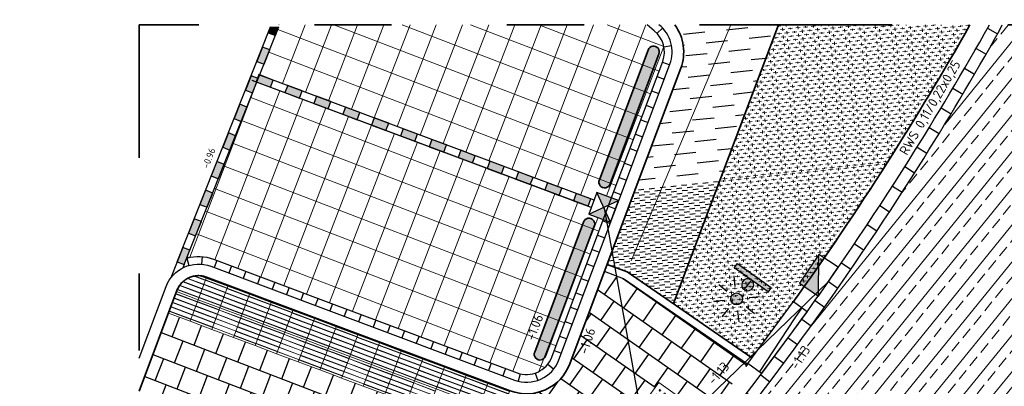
# Model space of a CAD drawing. Header units: metres. Extents: x -1 to 222837, y -2 to 853657.
# Tile 58 of 256: x 111576 to 111588, y 425682 to 425687. Entities that reach past the tile are written whole.
import ezdxf
from ezdxf.enums import TextEntityAlignment as Align

# ---------------------------------------------------------------- set-up
doc = ezdxf.new("R2010")
doc.units = ezdxf.units.M
doc.header["$XCLIPFRAME"] = 0
for name, pattern in [('AL-TEKENBLADGRENS', [11.5, 2.5, -1.5, 1, -1.5, 1, -1.5, 2.5]), ('RI-HWA_KOLKAANSLUITING', [4.3, 2.5, -1.8]), ('VH-BUSHALTEBAND', [4, 2, -2]), ('VH-OPSLUITBAND_100X200', [16, 8, -2, 4, -2]), ('VH-TROTTOIRBAND_130-150', [15, 5, -2, 2, -2, 2, -2]), ('XX-HIDDEN', [4, 2, -2])]:
    doc.linetypes.add(name, pattern=pattern)
for name, color, linetype in [('A-Maatvoering', 30, 'Continuous'), ('Bestaande haag', 102, 'Continuous'), ('BORD-ZWART', 7, 'Continuous'), ('SVi-11-betonstraatsteen DF Edelroodbruin', 7, 'Continuous'), ('Verkeersbord', 7, 'Continuous'), ('Verloopband', 7, 'Continuous'), ('X-REF', 7, 'Continuous')]:
    doc.layers.add(name, color=color, linetype=linetype)
for name, color, linetype, lineweight in [('B-WE-IE-MEUBILAIR_WEGMEUBILAIR-S', 7, 'Continuous', 25), ('B-WE-IE-TERREINAFSCHEIDING_KUNSTMATIG_HEKWERK-G', 22, 'IE-TERREINAFSCHEIDING-KUNSTMATIG', 13), ('N-WE-GR-BOS-A', 42, 'Continuous', 18), ('N-WE-GR-GROENVOORZIENING-G', 80, 'Continuous', 35), ('N-WE-GW-WATERGANG-WERK-A', 92, 'Continuous', 18), ('N-WE-RI-HWA_KOLK-S', 150, 'Continuous', 25), ('N-WE-VH-KANTOPSLUITING_OB 150 250', 140, 'VH-OPSLUITBAND_100X200', 35), ('N-WE-VH-KANTOPSLUITING_OPSLUITBAND_100X200-G VOETPAD', 150, 'VH-OPSLUITBAND_100X200', 35), ('N-WE-VH-KANTOPSLUITING_RIJWIELPADBAND-G', 7, 'Continuous', 25), ('N-WE-VH-KANTOPSLUITING_RWSBAND-G', 210, 'VH-TROTTOIRBAND_130-150', 35), ('N-WE-VH-KANTOPSLUITING_STOOTBAND-G', 7, 'XX-HIDDEN', 35), ('N-WE-VH-KANTOPSLUITING_VERLAAGDE BAND', 30, 'VH-BUSHALTEBAND', 35), ('N-WE-VH-KANTOPSLUITING_VOORKANT OB 150 250', 7, 'Continuous', 25), ('N-WE-VH-KANTOPSLUITING_VOORKANT RWS-BAND', 7, 'Continuous', 25), ('N-WE-VH-VERHARDING_ASFALT-A', 252, 'Continuous', 18), ('N-WE-VW-BLINDENGELEIDEROUTE-Geleidetegel_G', 30, 'Continuous', 18), ('N-WE-VW-BLINDENGELEIDEROUTE-noppentetegel_G', 30, 'Continuous', 18), ('X-XX-AL-HOOGTELABEL-T25', 7, 'Continuous', 25), ('X-XX-AL-TEKENBLADGRENS-G blad 2', 7, 'AL-TEKENBLADGRENS', 35)]:
    doc.layers.add(name, color=color, linetype=linetype, lineweight=lineweight)
doc.layers.add('N-WE-RI-HWA_KOLKAANSLUITING-G', color=7, linetype='RI-HWA_KOLKAANSLUITING', lineweight=25, true_color=0x0078f0)
doc.styles.add('NLCS-ISO', font='NLCS-ISO.ttf')
doc.styles.add('NLCS-ISO-ANNOTATIEF-T25', font='NLCS-ISO.ttf', dxfattribs={"height": 2.5})
doc.styles.add('NLCS-ISO-M1000-T25', font='NLCS-ISO.ttf')
doc.linetypes.add('IE-TERREINAFSCHEIDING-KUNSTMATIG', pattern='A,4,[82,NLCS.shx,S=0.75,R=90,X=0,Y=0],4,-2', length=10)
doc.dimstyles.new('NLCS-ANNOTATIEF-T25-PIJL', dxfattribs={"dimtxt": 2.5, "dimasz": 2.5, "dimexe": 2, "dimexo": 2, "dimgap": 0.7, "dimtad": 1, "dimzin": 0, "dimdsep": 46, "dimtxsty": 'NLCS-ISO-ANNOTATIEF-T25', "dimcen": 0, "dimdle": 2, "dimclrd": 256, "dimclre": 256, "dimclrt": 256, "dimadec": 5, "dimazin": 0, "dimtfac": 1, "dimtofl": 0, "dimtmove": 1, "dimatfit": 0, "dimfxl": 2, "dimfxlon": 1, "dimtfillclr": 254, "dimtolj": 1, "dimtzin": 0, "dimlwd": 18, "dimlwe": 18, "dimarcsym": 0})
picture_1 = doc.add_image_def('image1.ecw', size_in_pixel=(400001, 250001))
picture_2 = doc.add_image_def('image2.ecw', size_in_pixel=(120000, 80000))
pattern_1 = [(68.99999999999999, (111578.8253484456, 425686.0616000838), (-0.2964117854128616, 0.1137818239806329), []), (159, (111578.8253484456, 425686.0616000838), (-0.1137818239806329, -0.2964117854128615), [])]

# ---------------------------------------------------------------- blocks, each defined once
blk = doc.blocks.new('N-SRI-KOLK_STRAAT_300X300-SO')
h = blk.add_hatch(color=256)
h.dxf.hatch_style = 1
h.paths.add_polyline_path([(-4.263117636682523e-13, 0.7500000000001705), (0.7499999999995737, 1.500000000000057), (-0.7500000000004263, 1.500000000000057)])
h.paths.add_polyline_path([(-0.7500000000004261, 2.842170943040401e-13), (0.7499999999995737, 2.83995049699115e-13), (-4.263256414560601e-13, 0.7500000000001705)])
for p, q in [((-0.7500000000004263, 2.842170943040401e-13), (0.7499999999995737, 1.500000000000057)), ((0.7499999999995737, 2.842170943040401e-13), (-0.7500000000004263, 1.500000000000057))]:
    blk.add_line(p, q)
at = {"flags": 128}
blk.add_lwpolyline([(-0.7500000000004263, 2.842170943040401e-13), (0.7499999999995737, 2.842170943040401e-13), (0.7499999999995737, 1.500000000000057), (-0.7500000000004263, 1.500000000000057)], close=True, dxfattribs=at)
blk = doc.blocks.new('*D2059')
at = {"layer": 'A-Maatvoering', "linetype": 'Continuous', "lineweight": 18, "transparency": 16777216}
blk.add_line((111578.983874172, 425676.9288778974), (111579.6089145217, 425676.2123933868), dxfattribs=at)
at = {"layer": 'A-Maatvoering', "transparency": 16777216}
blk.add_solid([(111579.6246136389, 425676.2260888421), (111579.5932154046, 425676.1986979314), (111579.6910872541, 425676.1181986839)], dxfattribs=at)
at = {"layer": 'Defpoints', "color": 0, "transparency": 16777216}
for p in [(111553.3958128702, 425706.2605035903), (111579.6910872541, 425676.1181986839)]:
    blk.add_point(p, dxfattribs=at)
at = {"layer": 'A-Maatvoering', "transparency": 16777216, "insert": (111579.2364825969, 425676.7876281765), "char_height": 0.125, "attachment_point": 5, "rotation": 311.1005028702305, "style": 'NLCS-ISO-ANNOTATIEF-T25'}
blk.add_mtext('\\A1;R40.00', dxfattribs=at)
blk = doc.blocks.new('Geleidetegel')
at = {"layer": 'N-WE-VW-BLINDENGELEIDEROUTE-Geleidetegel_G', "transparency": 33554585, "flags": 128}
for points in [[(0, 0.2999999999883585), (0.3000000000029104, 0.2999999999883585), (0.3000000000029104, 0), (0, 0)], [(0.03199999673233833, 0.2919999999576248), (0.02799999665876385, 0.2919999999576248), (0.0279999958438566, 0.007999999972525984), (0.03199999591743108, 0.007999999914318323)], [(0.09199999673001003, 0.2919999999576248), (0.08799999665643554, 0.2919999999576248), (0.08799999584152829, 0.007999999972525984), (0.09199999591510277, 0.007999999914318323)], [(0.1519999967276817, 0.2919999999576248), (0.1479999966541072, 0.2919999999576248), (0.1479999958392, 0.007999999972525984), (0.1519999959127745, 0.007999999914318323)], [(0.2119999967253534, 0.2919999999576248), (0.2079999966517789, 0.2919999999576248), (0.2079999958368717, 0.007999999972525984), (0.2119999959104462, 0.007999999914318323)], [(0.2719999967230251, 0.2919999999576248), (0.2679999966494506, 0.2919999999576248), (0.2679999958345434, 0.007999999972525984), (0.2719999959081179, 0.007999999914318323)]]:
    blk.add_lwpolyline(points, close=True, dxfattribs=at)
blk = doc.blocks.new('N-SRI-KOLK_TROTTOIR-SO')
blk.add_hatch(color=256).paths.add_polyline_path([(1.125000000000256, 1.499999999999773), (-1.124999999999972, 1.499999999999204), (-1.124999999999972, 5.684341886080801e-13)])
blk.add_line((-1.124999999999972, 0), (1.124999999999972, 1.499999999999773))
at = {"flags": 128}
blk.add_lwpolyline([(-1.124999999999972, 0), (1.124999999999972, 0), (1.124999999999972, 1.499999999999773), (-1.124999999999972, 1.499999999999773)], close=True, dxfattribs=at)
blk = doc.blocks.new('verloopband')
at = {"layer": 'Verloopband', "flags": 128}
blk.add_lwpolyline([(0, 0.07), (1, 0.07), (1, -0.1500000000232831), (0, -0.1500000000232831)], close=True, dxfattribs=at)
blk.add_lwpolyline([(0, -0.1186965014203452), (0.8408326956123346, -0.07123103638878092), (1, -0.07123103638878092)], dxfattribs=at)
blk = doc.blocks.new('*D2043')
at = {"layer": 'A-Maatvoering', "linetype": 'Continuous', "lineweight": 18, "transparency": 16777216}
blk.add_line((111594.3135289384, 425679.880109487), (111595.5976562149, 425679.320168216), dxfattribs=at)
blk.add_arc((111565.921262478, 425692.2605035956), 32.49999999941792, 334.9444060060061, 336.6167768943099, dxfattribs=at)
at = {"layer": 'A-Maatvoering', "transparency": 16777216}
blk.add_solid([(111595.605983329, 425679.3392649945), (111595.5893291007, 425679.3010714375), (111595.7122368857, 425679.2702055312)], dxfattribs=at)
at = {"layer": 'Defpoints', "color": 0, "transparency": 16777216}
for p in [(111565.921262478, 425692.2605035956), (111595.7122368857, 425679.2702055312)]:
    blk.add_point(p, dxfattribs=at)
at = {"layer": 'A-Maatvoering', "transparency": 16777216, "insert": (111594.5965566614, 425679.8630618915), "char_height": 0.125, "attachment_point": 5, "rotation": 336.44048218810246, "style": 'NLCS-ISO-ANNOTATIEF-T25'}
blk.add_mtext('\\A1;R32.50', dxfattribs=at)
blk = doc.blocks.new('nieuw verkeersbord')
at = {"layer": 'BORD-ZWART'}
h = blk.add_hatch(color=256, dxfattribs=at)
edge = h.paths.add_edge_path(flags=16)
edge.add_ellipse((0, 0), major_axis=(0.1109226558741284, 0.1109226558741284), ratio=1, start_angle=0, end_angle=360, ccw=False)
edge = h.paths.add_edge_path()
edge.add_line((-0.3151499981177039, -0.4644461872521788), (0.5151823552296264, 0.222748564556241))
blk.add_hatch(color=256, dxfattribs=at).paths.add_polyline_path([(0.6026965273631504, 0.1170058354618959), (-0.22763582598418, -0.5701889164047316), (-0.3151499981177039, -0.4644461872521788), (0.5151823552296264, 0.222748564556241)])
blk.add_lwpolyline([(0.6026965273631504, 0.1170058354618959), (-0.22763582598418, -0.5701889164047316), (-0.3151499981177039, -0.4644461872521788), (0.5151823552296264, 0.222748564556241)], close=True, dxfattribs=at)
at = {"layer": 'BORD-ZWART', "extrusion": (0, 0, -1)}
blk.add_ellipse((0, 0), major_axis=(0.1109226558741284, 0.1109226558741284), ratio=0.9999999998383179, start_param=-1.47675163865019, end_param=4.806433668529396, dxfattribs=at)
blk = doc.blocks.new('N-SIE-WEG_LICHTMAST_SPOT-SO')
h = blk.add_hatch(color=256)
edge = h.paths.add_edge_path()
edge.add_arc((0, 0), 0.7698654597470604, 0, 360)
for p, q in [((-8.731149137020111e-10, 1.624763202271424), (-2.91038304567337e-10, 3.000000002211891)), ((-2.121320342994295, 2.121320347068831), (-1.148881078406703, 1.148881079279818)), ((1.148881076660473, 1.148881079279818), (2.121320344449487, 2.121320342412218)), ((-3.000000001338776, 4.656612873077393e-09), (-1.624763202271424, 2.328306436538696e-09)), ((-2.121320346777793, -2.121320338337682), (-1.148881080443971, -1.148881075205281)), ((1.148881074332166, -1.148881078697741), (2.12132034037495, -2.121320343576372)), ((1.624763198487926, -1.746229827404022e-09), (2.99999999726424, -1.164153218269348e-09)), ((-3.783497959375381e-09, -2.999999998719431), (-2.91038304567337e-09, -1.624763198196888))]:
    blk.add_line(p, q)
blk.add_circle((0, 0), 0.7698654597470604)
at = {"style": 'NLCS-ISO'}
blk.add_attdef('TYPE', text='', height=1.8, dxfattribs=at).set_placement((-2.91038304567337e-10, 3.000000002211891), align=Align.BOTTOM_CENTER)
blk = doc.blocks.new('Noppentegel')
at = {"layer": 'N-WE-VW-BLINDENGELEIDEROUTE-noppentetegel_G', "transparency": 33554585, "flags": 128}
blk.add_lwpolyline([(0, 0.2999999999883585), (0.3000000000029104, 0.2999999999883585), (0.3000000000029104, 0), (0, 0)], close=True, dxfattribs=at)
at = {"layer": 'N-WE-VW-BLINDENGELEIDEROUTE-noppentetegel_G', "transparency": 33554585}
for centre in [(0.07499999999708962, 0.2249999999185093), (0.07499999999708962, 0.1499999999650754), (0.1499999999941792, 0.2249999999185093), (0.1499999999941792, 0.1499999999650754), (0.2249999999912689, 0.2249999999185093), (0.2249999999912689, 0.1499999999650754), (0.07499999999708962, 0.07500000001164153), (0.1499999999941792, 0.07500000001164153), (0.2249999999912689, 0.07500000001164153)]:
    blk.add_circle(centre, 0.01, dxfattribs=at)
blk = doc.blocks.new('BSS wit 23')
h = blk.add_hatch(color=256)
h.dxf.hatch_style = 1
h.paths.add_polyline_path([(-0.1999999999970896, 0.04999999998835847), (-0.1999999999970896, -0.04999999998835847), (0, -0.04999999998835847), (0, 0.04999999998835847)])
blk.add_lwpolyline([(-0.1999999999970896, 0.04999999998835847), (-0.1999999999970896, -0.04999999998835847), (0, -0.04999999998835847), (0, 0.04999999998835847)], close=True)
blk = doc.blocks.new('*U2062')
at = {"rotation": 180.0000000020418}
blk.add_blockref('BSS wit 23', (-6.81197083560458e-12, 5.961113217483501e-11), dxfattribs=at)
blk = doc.blocks.new('*U2063')
at = {"color": 0, "linetype": 'ByBlock', "lineweight": -2, "transparency": 16777216, "rotation": 159.4446473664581}
for p in [(111578.9829472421, 425685.9491029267), (111579.3574806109, 425685.8086580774), (111579.7320139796, 425685.6682132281), (111580.1065473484, 425685.5277683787), (111580.4810807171, 425685.3873235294), (111580.8556140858, 425685.2468786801), (111581.2301474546, 425685.1064338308), (111581.6046808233, 425684.9659889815), (111581.979214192, 425684.8255441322), (111582.3537475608, 425684.6850992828), (111582.7282809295, 425684.5446544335), (111583.1028142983, 425684.4042095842)]:
    blk.add_blockref('*U2062', p, dxfattribs=at)
blk = doc.blocks.new('*U2064')
at = {"flags": 128}
blk.add_lwpolyline([(0, 0), (-8.531435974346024e-12, -0.09999999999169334)], dxfattribs=at)
blk = doc.blocks.new('*U2065')
at = {"color": 0, "linetype": 'ByBlock', "lineweight": -2, "transparency": 16777216}
for p, rotation in [((111583.9802648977, 425686.6008936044), 133.5697632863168), ((111584.0704443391, 425686.4254199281), 100.8293178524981), ((111584.0514862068, 425686.2290166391), 69.4446473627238), ((111583.9812637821, 425686.0417499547), 69.4446473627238), ((111583.9110413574, 425685.8544832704), 69.4446473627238), ((111583.8408189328, 425685.6672165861), 69.4446473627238), ((111583.7705965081, 425685.4799499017), 69.4446473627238), ((111583.7003740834, 425685.2926832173), 69.4446473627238), ((111583.6301516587, 425685.105416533), 69.4446473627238), ((111583.5599292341, 425684.9181498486), 69.4446473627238), ((111583.4897068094, 425684.7308831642), 69.4446473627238), ((111583.4194843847, 425684.5436164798), 69.4446473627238), ((111583.3492619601, 425684.3563497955), 69.4446473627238), ((111583.2790395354, 425684.1690831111), 69.4446473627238), ((111583.2088171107, 425683.9818164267), 69.4446473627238), ((111583.1385946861, 425683.7945497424), 69.4446473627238), ((111577.879806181, 425683.6841181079), 15.98463970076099), ((111578.0777678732, 425683.7034140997), 355.1498107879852), ((111578.2704828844, 425683.6530777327), 339.44464736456), ((111578.4577495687, 425683.5828553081), 339.44464736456), ((111578.6450162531, 425683.5126328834), 339.44464736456), ((111583.0683722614, 425683.607283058), 69.4446473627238), ((111578.8322829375, 425683.4424104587), 339.44464736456), ((111582.9981498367, 425683.4200163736), 69.4446473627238), ((111579.0195496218, 425683.3721880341), 339.44464736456), ((111579.2068163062, 425683.3019656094), 339.44464736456), ((111579.3940829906, 425683.2317431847), 339.44464736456), ((111579.5813496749, 425683.16152076), 339.44464736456), ((111582.927927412, 425683.2327496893), 69.4446473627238), ((111579.7686163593, 425683.0912983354), 339.44464736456), ((111579.9558830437, 425683.0210759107), 339.44464736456), ((111582.8577049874, 425683.0454830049), 69.4446473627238), ((111580.143149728, 425682.9508534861), 339.44464736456), ((111580.3304164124, 425682.8806310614), 339.44464736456), ((111580.5176830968, 425682.8104086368), 339.44464736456), ((111580.7049497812, 425682.7401862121), 339.44464736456), ((111582.7874825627, 425682.8582163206), 69.4446473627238), ((111580.8922164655, 425682.6699637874), 339.44464736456), ((111582.717260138, 425682.6709496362), 69.4446473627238), ((111581.0794831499, 425682.5997413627), 339.44464736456), ((111581.2667498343, 425682.5295189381), 339.44464736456), ((111582.6470377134, 425682.4836829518), 69.4446473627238), ((111581.4540165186, 425682.4592965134), 339.44464736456), ((111581.641283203, 425682.3890740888), 339.44464736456), ((111581.8285498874, 425682.3188516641), 339.44464736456), ((111582.0158165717, 425682.2486292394), 339.44464736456), ((111582.5618600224, 425682.3038602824), 51.71864970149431), ((111582.2038550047, 425682.1807415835), 346.2377588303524), ((111582.4009406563, 425682.1897187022), 18.9782042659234)]:
    blk.add_blockref('*U2064', p, dxfattribs=dict(at, rotation=rotation))
blk = doc.blocks.new('*U2074')
at = {"flags": 128}
blk.add_lwpolyline([(-3.665678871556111e-12, 0.1500000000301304), (0, 0)], dxfattribs=at)
blk = doc.blocks.new('*U2075')
at = {"color": 0, "linetype": 'ByBlock', "lineweight": -2, "transparency": 16777216}
for p, rotation in [((111588.399281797, 425686.5937889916), 60.67052578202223), ((111588.2513567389, 425686.3327952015), 60.2424128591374), ((111588.101485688, 425686.0729139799), 59.81429993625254), ((111587.9496770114, 425685.8141598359), 59.3861870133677), ((111587.7959391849, 425685.556547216), 58.95807409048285), ((111587.6402807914, 425685.3000905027), 58.529961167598), ((111587.4827105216, 425685.0448040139), 58.10184824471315), ((111587.3232371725, 425684.7907020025), 57.67373532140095), ((111587.1618696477, 425684.5377986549), 57.24562239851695), ((111586.9986169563, 425684.2861080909), 56.81750947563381), ((111586.8334882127, 425684.0356443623), 56.38939655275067), ((111586.6664926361, 425683.7864214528), 55.96128362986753), ((111586.49763955, 425683.5384532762), 55.53317070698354), ((111586.3269383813, 425683.291753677), 55.10505778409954), ((111586.1543986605, 425683.0463364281), 54.67694486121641), ((111585.9800300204, 425682.8022152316), 54.24883193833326), ((111585.803842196, 425682.5594037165), 53.82071901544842), ((111585.6258450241, 425682.3179154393), 53.39260609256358), ((111585.4460484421, 425682.0777638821), 52.96449316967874), ((111585.2644624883, 425681.8389624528), 52.53638024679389), ((111585.0810973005, 425681.6015244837), 52.10826732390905), ((111584.8959631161, 425681.365463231), 51.6801544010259), ((111584.7090702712, 425681.130791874), 51.2520414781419), ((111584.5204292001, 425680.8975235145), 50.82392855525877), ((111584.3300504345, 425680.6656711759), 50.39581563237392), ((111584.1379446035, 425680.4352478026), 49.96770270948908), ((111583.9441224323, 425680.2062662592), 49.53958978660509), ((111583.7485947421, 425679.9787393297), 49.11147686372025), ((111583.5513724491, 425679.7526797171), 48.6833639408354), ((111583.3524665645, 425679.5281000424), 48.25525101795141), ((111583.1518881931, 425679.3050128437), 47.82713809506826), ((111582.9496485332, 425679.0834305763), 47.39902517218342), ((111582.745758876, 425678.8633656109), 46.97091224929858), ((111582.5402306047, 425678.644830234), 46.54279932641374), ((111582.333075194, 425678.4278366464), 46.1146864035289), ((111582.1243042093, 425678.2123969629), 45.68657348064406), ((111581.9139293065, 425677.9985232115), 45.25846055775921), ((111581.7019622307, 425677.7862273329), 44.83034763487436), ((111581.4884148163, 425677.5755211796), 44.40223471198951), ((111581.2732989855, 425677.3664165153), 43.97412178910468), ((111581.0566267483, 425677.1589250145), 43.54600886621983), ((111580.8384102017, 425676.9530582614), 43.11789594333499), ((111580.6186615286, 425676.7488277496), 42.68978302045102), ((111580.3973929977, 425676.5462448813), 42.26167009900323), ((111580.1746169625, 425676.3453209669), 41.83355717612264), ((111579.9503458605, 425676.1460672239), 41.40544425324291), ((111579.724592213, 425675.9484947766), 40.97733133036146), ((111579.4973686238, 425675.7526146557), 40.54921840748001), ((111579.2686877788, 425675.5584377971), 40.12110548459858), ((111579.0385624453, 425675.3659750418), 39.69299256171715), ((111578.8070054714, 425675.1752371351), 39.26487963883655), ((111578.5740297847, 425674.9862347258), 38.8367667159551), ((111578.3396483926, 425674.798978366), 38.40865379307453), ((111578.1038743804, 425674.6134785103), 37.98054087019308), ((111577.8667209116, 425674.4297455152), 37.55242794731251), ((111577.6282012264, 425674.2477896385), 37.1243150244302), ((111577.3883286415, 425674.0676210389), 36.69620210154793)]:
    blk.add_blockref('*U2074', p, dxfattribs=dict(at, rotation=rotation))

msp = doc.modelspace()

# ---------------------------------------------------------------- hatches: boundary and pattern name
h = msp.add_hatch(color=256)
h.dxf.hatch_style = 1
h.paths.add_polyline_path([(111579.0746303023, 425686.6884219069), (111578.9670120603, 425686.6884219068), (111578.9356830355, 425686.6096472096), (111579.0286040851, 425686.5726921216)])
at = {"layer": 'Bestaande haag', "transparency": 33554508}
h = msp.add_hatch(dxfattribs=at)
h.set_pattern_fill('AGW-GROND_ZAVEL', color=256, scale=0.6999999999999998, angle=6.011541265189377, style=0, pattern_type=2)
h.set_pattern_definition([(6.011541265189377, (111132.639495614, 426799.5666577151), (0.2637981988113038, 0.1685541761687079), [0.28, -0.28])])
edge = h.paths.add_edge_path()
edge.add_line((111583.6986618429, 425684.5760938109), (111584.7950599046, 425684.691553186))
edge.add_line((111584.7950599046, 425684.691553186), (111585.5561012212, 425686.7126369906))
edge.add_line((111585.5561012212, 425686.7126369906), (111584.2118656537, 425686.7126369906))
edge.add_arc((111583.726677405, 425686.3596605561), 0.5999999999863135, -20.55535263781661, 36.03604257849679, ccw=False)
edge.add_line((111584.2884774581, 425686.1489932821), (111583.6986618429, 425684.5760938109))
h = msp.add_hatch(dxfattribs=at)
h.set_pattern_fill('AGW-GROND_ZAVEL', color=256, scale=0.6999999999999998, angle=6.011541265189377, style=0, pattern_type=2)
h.set_pattern_definition([(6.011541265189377, (111210.8672378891, 426488.9630529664), (0.06594954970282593, 0.04213854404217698), [0.06999999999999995, -0.06999999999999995])])
h.paths.add_polyline_path([(111584.7950599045, 425684.6915531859), (111583.6986618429, 425684.5760938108), (111583.3334163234, 425683.6020699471), (111583.594205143, 425683.5042777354), (111584.1927867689, 425683.0921071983)])
at = {"layer": 'N-WE-GR-BOS-A', "transparency": 33554559}
h = msp.add_hatch(dxfattribs=at)
h.set_pattern_fill('AGR-BOSPLANTSOEN', color=102, scale=0.05, angle=6.011541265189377, style=0, pattern_type=2)
h.set_pattern_definition([(6.011541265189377, (0, 0), (0.04448860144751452, 0.0549614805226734), [0.05999999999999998, -0.03999999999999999]), (96.01154126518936, (0.03192960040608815, -0.01674815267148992), (-0.1989001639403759, -0.02094575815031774), [0.03999999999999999, -0.05999999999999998]), (96.01154126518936, (0.07641820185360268, 0.03821332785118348), (-0.1989001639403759, -0.02094575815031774), [0.03999999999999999, -0.05999999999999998]), (96.01154126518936, (0.1303323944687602, 0.00366973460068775), (-0.1989001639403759, -0.02094575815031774), [0.02, -0.07999999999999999]), (96.01154126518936, (0.1748209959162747, 0.05863121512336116), (-0.1989001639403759, -0.02094575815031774), [0.02, -0.07999999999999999])])
edge = h.paths.add_edge_path()
edge.add_line((111584.7950599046, 425684.691553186), (111586.9672947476, 425684.9203066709))
edge.add_arc((111553.3958128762, 425706.2605035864), 39.77999999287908, 327.5573311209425, 330.5674008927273)
edge.add_line((111588.0415818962, 425686.7126369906), (111585.5561012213, 425686.7126369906))
edge.add_line((111585.5561012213, 425686.7126369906), (111584.7950599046, 425684.691553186))
at = {"layer": 'N-WE-GR-BOS-A', "linetype": 'Continuous', "transparency": 33554687}
h = msp.add_hatch(color=8, dxfattribs=at)
h.dxf.hatch_style = 1
edge = h.paths.add_edge_path()
edge.add_line((111583.6889672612, 425685.4900382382), (111583.3729663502, 425684.6473381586))
edge.add_arc((111583.3016003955, 425684.6706289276), 0.07507036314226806, 156.9637437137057, 341.92555100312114, ccw=False)
edge.add_line((111583.2325163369, 425684.7000049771), (111583.5485172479, 425685.5427050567))
edge.add_line((111583.5485172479, 425685.5427050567), (111583.864518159, 425686.3854051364))
edge.add_arc((111583.9358841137, 425686.3621143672), 0.07507036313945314, -23.03625630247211, 161.9255509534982, ccw=False)
edge.add_line((111584.0049681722, 425686.3327383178), (111583.6889672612, 425685.4900382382))
at = {"layer": 'N-WE-GR-BOS-A', "transparency": 33554559}
h = msp.add_hatch(dxfattribs=at)
h.set_pattern_fill('AGR-BOSPLANTSOEN', color=102, scale=0.05, angle=6.011541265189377, style=0, pattern_type=2)
h.set_pattern_definition([(6.011541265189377, (45197.57912630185, -9346.991590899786), (0.04448860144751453, 0.05496148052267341), [0.05999999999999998, -0.03999999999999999]), (96.01154126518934, (45197.61105590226, -9347.008339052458), (-0.1989001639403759, -0.02094575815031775), [0.04, -0.05999999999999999]), (96.01154126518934, (45197.65554450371, -9346.953377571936), (-0.1989001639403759, -0.02094575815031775), [0.04, -0.05999999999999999]), (96.01154126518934, (45197.70945869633, -9346.987921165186), (-0.1989001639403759, -0.02094575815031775), [0.02, -0.08]), (96.01154126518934, (45197.75394729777, -9346.932959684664), (-0.1989001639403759, -0.02094575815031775), [0.02, -0.08])])
edge = h.paths.add_edge_path()
edge.add_line((111586.9672947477, 425684.9203066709), (111584.7950599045, 425684.6915531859))
edge.add_line((111584.7950599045, 425684.6915531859), (111584.1927867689, 425683.0921071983))
edge.add_line((111584.1927867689, 425683.0921071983), (111585.2160612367, 425682.387502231))
edge.add_arc((111553.3958128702, 425706.2605035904), 39.78000000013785, 323.1210973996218, 327.5573311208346)
at = {"layer": 'N-WE-GR-BOS-A', "linetype": 'Continuous', "transparency": 33554687}
h = msp.add_hatch(color=8, dxfattribs=at)
h.dxf.hatch_style = 1
edge = h.paths.add_edge_path()
edge.add_line((111582.8502711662, 425683.2537425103), (111582.5342702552, 425682.4110424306))
edge.add_arc((111582.4629043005, 425682.4343331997), 0.07507036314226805, 156.9637437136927, 341.9255510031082, ccw=False)
edge.add_line((111582.3938202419, 425682.463709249), (111582.709821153, 425683.3064093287))
edge.add_line((111582.709821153, 425683.3064093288), (111583.025822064, 425684.1491094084))
edge.add_arc((111583.0971880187, 425684.1258186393), 0.07507036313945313, -23.03625630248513, 161.9255509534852, ccw=False)
edge.add_line((111583.1662720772, 425684.0964425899), (111582.8502711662, 425683.2537425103))
at = {"layer": 'N-WE-GW-WATERGANG-WERK-A', "transparency": 33554559}
h = msp.add_hatch(dxfattribs=at)
h.set_pattern_fill('ANSI37', color=0, scale=0.1, angle=24)
h.set_pattern_definition(pattern_1)
edge = h.paths.add_edge_path()
edge.add_line((111578.8253416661, 425686.0616026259), (111579.0746303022, 425686.6884219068))
edge.add_line((111579.0746303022, 425686.6884219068), (111579.0746303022, 425686.7126369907))
edge.add_line((111579.0746303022, 425686.7126369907), (111583.8547262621, 425686.7126369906))
edge.add_line((111583.8547262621, 425686.7126369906), (111583.9437702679, 425686.634197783))
edge.add_arc((111583.7266774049, 425686.3596605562), 0.3500000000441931, -20.55535263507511, 51.66448766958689, ccw=False)
edge.add_line((111584.0543941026, 425686.2367713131), (111583.3922514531, 425684.4709926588))
edge.add_line((111583.3922514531, 425684.4709926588), (111583.2011473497, 425684.5355422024))
edge.add_line((111583.2011473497, 425684.5355422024), (111583.1632029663, 425684.4349750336))
edge.add_line((111583.1632029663, 425684.4349750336), (111578.8253416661, 425686.0616026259))
edge = h.paths.add_edge_path(flags=0)
edge.add_line((111583.5485172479, 425685.5427050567), (111583.232516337, 425684.7000049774))
edge.add_arc((111583.3016003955, 425684.6706289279), 0.0750703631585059, 156.9637436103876, 341.9255506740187)
edge.add_line((111583.3729663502, 425684.6473381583), (111583.6889672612, 425685.4900382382))
edge.add_line((111583.6889672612, 425685.4900382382), (111584.0049681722, 425686.3327383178))
edge.add_arc((111583.9358841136, 425686.362114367), 0.0750703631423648, 336.9637438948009, 521.9255510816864)
edge.add_line((111583.8645181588, 425686.385405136), (111583.5485172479, 425685.5427050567))
h = msp.add_hatch(dxfattribs=at)
h.set_pattern_fill('ANSI37', color=0, scale=0.1, angle=24)
h.set_pattern_definition(pattern_1)
edge = h.paths.add_edge_path()
edge.add_line((111577.879806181, 425683.6841181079), (111578.7883793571, 425685.9686634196))
edge.add_line((111578.7883793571, 425685.9686634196), (111583.1278981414, 425684.3414037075))
edge.add_line((111583.1278981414, 425684.3414037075), (111583.0952435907, 425684.2548566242))
edge.add_line((111583.0952435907, 425684.2548566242), (111583.2790395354, 425684.1690831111))
edge.add_line((111583.2790395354, 425684.1690831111), (111582.6148343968, 425682.3978042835))
edge.add_arc((111582.2871176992, 425682.5206935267), 0.3499999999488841, 249.4446473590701, 339.44464736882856, ccw=False)
edge.add_line((111582.1642284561, 425682.1929768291), (111578.2243766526, 425683.6703669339))
edge.add_arc((111578.0312649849, 425683.1553835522), 0.5499999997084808, 69.44464736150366, 105.9846397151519)
at = {"layer": 'N-WE-VH-VERHARDING_ASFALT-A', "transparency": 33554559}
h = msp.add_hatch(dxfattribs=at)
h.set_pattern_fill('AVH-ASFALT_LAAG2-D', color=256, scale=59.99999999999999, angle=6.011541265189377, style=0, pattern_type=2)
h.set_pattern_definition([(51.01154126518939, (111592.767123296, 425679.7418496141), (-0.2331818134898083, 0.1887491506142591), []), (51.01154126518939, (111592.9461334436, 425679.7607007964), (-0.2331818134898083, 0.1887491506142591), [0.15, -0.07500000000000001])])
h.paths.add_polyline_path([(111588.4316670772, 425679.6334040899), (111588.6302306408, 425679.9223660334), (111590.6363915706, 425678.5438091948), (111590.1166335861, 425677.7904692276), (111589.7811744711, 425677.3155074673), (111589.2773084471, 425676.6179020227), (111588.683420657, 425675.818837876), (111588.2886034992, 425675.3037637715), (111586.2227532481, 425676.7233368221), (111586.7321110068, 425677.3385710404), (111587.1723536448, 425677.8951510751), (111587.6305221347, 425678.5303535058), (111588.0030839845, 425679.0153769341)], flags=16)
edge = h.paths.add_edge_path(flags=17)
edge.add_line((111585.8307237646, 425673.8895329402), (111587.0469823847, 425673.8895329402))
edge.add_arc((111586.4388530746, 425674.6833709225), 0.9999999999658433, 307.4543624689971, 318.0403482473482)
edge.add_arc((111562.2401321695, 425696.5377345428), 33.60661204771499, 317.9179122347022, 320.8140629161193)
edge.add_line((111588.2886034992, 425675.3037637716), (111586.222753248, 425676.7233368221))
edge.add_arc((111556.8801232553, 425701.2605034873), 38.24999977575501, 318.0587158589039, 320.09664465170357, ccw=False)
edge.add_arc((111586.0754564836, 425675.0270324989), 1.000000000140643, 138.0587158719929, 226.598792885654)
edge.add_line((111585.3883536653, 425674.3004723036), (111585.7517502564, 425673.9568107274))
edge.add_arc((111586.4388530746, 425674.6833709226), 1.000000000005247, 226.5987928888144, 232.5456375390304)
edge = h.paths.add_edge_path()
edge.add_arc((111565.9212625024, 425692.2605035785), 32.3499999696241, 325.397363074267, 326.5869581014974)
edge.add_line((111592.9245366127, 425674.4463045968), (111594.6914112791, 425679.0851331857))
edge.add_line((111594.6914112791, 425679.0851331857), (111597.293258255, 425685.9262419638))
edge.add_line((111597.293258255, 425685.9262419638), (111597.5913712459, 425686.7126369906))
edge.add_line((111597.5913712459, 425686.7126369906), (111594.7304411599, 425686.7126369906))
edge.add_arc((111556.7314205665, 425701.3214754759), 40.71048670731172, 329.3962769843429, 338.97059306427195, ccw=False)
edge.add_arc((111590.776626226, 425680.4928089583), 1.000000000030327, -33.75245410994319, 5.915742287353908, ccw=False)
edge.add_arc((111557.7266546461, 425702.578141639), 40.75000051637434, 325.87046744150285, 326.2475458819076, ccw=False)
edge.add_arc((111579.9613450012, 425687.3688646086), 13.81183500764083, 324.9069963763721, 326.3461983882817, ccw=False)
edge.add_arc((111548.2188659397, 425709.2299159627), 52.3534490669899, 324.11689781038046, 325.3029250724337, ccw=False)
edge.add_line((111590.6363915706, 425678.543809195), (111588.6267513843, 425679.9247568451))
edge.add_arc((111602.8104699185, 425671.7753836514), 16.35818311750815, 144.3209093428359, 150.1201211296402, ccw=False)
edge.add_arc((111590.3539231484, 425680.7601562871), 0.9999999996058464, 112.06356291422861, 146.2167387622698, ccw=False)
edge.add_arc((111556.6501418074, 425701.3519460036), 38.69726646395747, 329.4575898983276, 337.7713666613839)
edge.add_line((111592.4714910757, 425686.7126369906), (111588.4595522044, 425686.7126369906))
edge.add_arc((111558.967733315, 425702.8570133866), 33.62154473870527, 327.65664333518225, 331.30287418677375, ccw=False)
edge.add_arc((111553.3958128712, 425706.2605035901), 40.14999999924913, 312.4285793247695, 327.8071516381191, ccw=False)
edge.add_arc((111553.3958128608, 425706.2605036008), 40.15000001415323, 306.4706641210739, 312.42857932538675, ccw=False)
edge.add_line((111577.2614196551, 425673.9734270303), (111577.2614196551, 425673.8895329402))
edge.add_line((111577.2614196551, 425673.8895329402), (111592.5488785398, 425673.8895329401))
at = {"layer": 'SVi-11-betonstraatsteen DF Edelroodbruin'}
h = msp.add_hatch(dxfattribs=at)
h.set_pattern_fill('AR-B88', color=8, scale=0.0015, angle=325.0115412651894)
h.set_pattern_definition([(325.0115412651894, (45197.57912630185, -9346.991590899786), (0.1747758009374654, 0.2497127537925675), []), (55.01154126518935, (45197.57912630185, -9346.991590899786), (0.04991942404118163, 0.3371006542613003), [0.3048, -0.3048])])
edge = h.paths.add_edge_path()
edge.add_line((111583.4724597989, 425681.3399679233), (111584.0067877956, 425682.0752814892))
edge.add_line((111584.0067877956, 425682.0752814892), (111584.6238591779, 425681.6179109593))
edge.add_line((111584.6238591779, 425681.6179109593), (111585.1558952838, 425682.3075170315))
edge.add_line((111585.1558952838, 425682.3075170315), (111583.5476012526, 425683.414953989))
edge.add_line((111583.5476012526, 425683.414953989), (111583.2983051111, 425683.5084366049))
edge.add_line((111583.2983051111, 425683.5084366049), (111582.8489177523, 425682.3100262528))
edge.add_arc((111582.2871176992, 425682.5206935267), 0.6000000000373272, 249.4446473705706, 339.44464736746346, ccw=False)
edge.add_line((111582.0764504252, 425681.9588934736), (111583.1881529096, 425681.5278878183))
edge.add_line((111583.1881529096, 425681.5278878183), (111583.1916236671, 425681.5371435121))
edge.add_line((111583.1916236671, 425681.5371435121), (111583.4724597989, 425681.3399679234))
h = msp.add_hatch(dxfattribs=at)
h.set_pattern_fill('AR-B88', color=8, scale=0.0015, angle=339.0115412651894)
h.set_pattern_definition([(339.0115412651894, (111582.5916817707, 425680.1278883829), (0.1091732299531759, 0.2845773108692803), []), (69.0115412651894, (111582.5916817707, 425680.1278883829), (-0.03311542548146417, 0.3391639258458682), [0.3048, -0.3048])])
h.paths.add_polyline_path([(111581.6164988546, 425679.8885781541), (111582.04846205, 425681.3144588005), (111577.6403851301, 425682.9674268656), (111577.2614196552, 425681.9568151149), (111577.2614196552, 425681.5216728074)])

# ---------------------------------------------------------------- linework, layer by layer
at = {"flags": 128}
for points in [[(111583.9437702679, 425686.634197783), (111583.8547262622, 425686.7126369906)], [(111588.4248314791, 425686.6393324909), (111588.4595522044, 425686.7126369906)], [(111577.7531202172, 425683.6361736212), (111578.9670120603, 425686.6884219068)], [(111577.9199514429, 425683.7850606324), (111579.0746303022, 425686.6884219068)], [(111583.1632029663, 425684.4349750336), (111578.8128854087, 425686.0652089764)], [(111583.1278981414, 425684.3414037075), (111578.728647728, 425685.991061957)], [(111583.0852586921, 425684.3573929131), (111578.728647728, 425685.991061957)], [(111583.0852586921, 425684.3573929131), (111578.728647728, 425685.991061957)], [(111577.7531202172, 425683.6361736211), (111577.6726218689, 425683.4271833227)], [(111577.8460412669, 425683.5992185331), (111577.8278112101, 425683.5567643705)]]:
    msp.add_lwpolyline(points, dxfattribs=at)
msp.add_lwpolyline([(111578.9670120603, 425686.6884219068), (111578.9356830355, 425686.6096472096), (111579.0286040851, 425686.5726921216), (111579.0746303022, 425686.6884219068)])
at = {"layer": 'B-WE-IE-TERREINAFSCHEIDING_KUNSTMATIG_HEKWERK-G', "flags": 128}
for points in [[(111584.0509392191, 425684.6131914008), (111584.9373408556, 425686.7126369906)], [(111583.6441736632, 425683.6497656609), (111584.0509392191, 425684.6131914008)]]:
    msp.add_lwpolyline(points, dxfattribs=at)
at = {"layer": 'N-WE-GR-GROENVOORZIENING-G', "flags": 128}
for points in [[(111585.5561012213, 425686.7126369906), (111584.7950599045, 425684.6915531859)], [(111584.7950599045, 425684.6915531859), (111584.1927867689, 425683.0921071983)]]:
    msp.add_lwpolyline(points, dxfattribs=at)
at = {"layer": 'N-WE-RI-HWA_KOLKAANSLUITING-G', "flags": 128}
for points in [[(111583.292720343, 425684.3329974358), (111583.8738673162, 425681.1226666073)], [(111586.203439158, 425683.3768924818), (111583.6015772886, 425680.8591833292)]]:
    msp.add_lwpolyline(points, dxfattribs=at)
at = {"layer": 'N-WE-VH-KANTOPSLUITING_OB 150 250', "flags": 128}
for points in [[(111583.6986618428, 425684.5760938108), (111584.288477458, 425686.1489932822, 0.2520706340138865), (111584.2118656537, 425686.7126369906)], [(111579.7403499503, 425682.8348989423), (111582.0764504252, 425681.9588934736, 0.4142135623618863), (111582.8489177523, 425682.3100262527), (111583.6986618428, 425684.5760938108)], [(111577.2614196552, 425681.9568151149), (111577.7503649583, 425683.260717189, -0.4142135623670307), (111578.1365986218, 425683.4362835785), (111579.7403499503, 425682.8348989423)]]:
    msp.add_lwpolyline(points, format="xyb", dxfattribs=at)
at = {"layer": 'N-WE-VH-KANTOPSLUITING_OPSLUITBAND_100X200-G VOETPAD', "flags": 128}
msp.add_lwpolyline([(111585.2126084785, 425682.3898797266), (111583.594205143, 425683.5042777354), (111583.3334163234, 425683.6020699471)], dxfattribs=at)
at = {"layer": 'N-WE-VH-KANTOPSLUITING_RIJWIELPADBAND-G', "flags": 128}
msp.add_lwpolyline([(111585.1558952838, 425682.3075170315), (111583.5476012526, 425683.414953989), (111583.2983051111, 425683.5084366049)], dxfattribs=at)
at = {"layer": 'N-WE-VH-KANTOPSLUITING_RWSBAND-G', "flags": 128}
for points in [[(111586.9672947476, 425684.9203066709, 0.01313466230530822), (111588.0415818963, 425686.7126369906)], [(111585.7415633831, 425683.1044930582, 0.01377082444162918), (111586.9672947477, 425684.9203066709, 0.01377082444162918)]]:
    msp.add_lwpolyline(points, format="xyb", dxfattribs=at)
at = {"layer": 'N-WE-VH-KANTOPSLUITING_STOOTBAND-G', "linetype": 'Continuous', "flags": 128}
for points in [[(111583.6889672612, 425685.4900382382), (111583.3729663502, 425684.6473381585, -1.044265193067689), (111583.2325163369, 425684.7000049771), (111583.5485172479, 425685.5427050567), (111583.864518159, 425686.3854051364, -1.044265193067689), (111584.0049681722, 425686.3327383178)], [(111582.8502711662, 425683.2537425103), (111582.5342702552, 425682.4110424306, -1.044265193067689), (111582.3938202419, 425682.463709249), (111582.709821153, 425683.3064093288), (111583.025822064, 425684.1491094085, -1.044265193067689), (111583.1662720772, 425684.0964425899)]]:
    msp.add_lwpolyline(points, format="xyb", close=True, dxfattribs=at)
at = {"layer": 'N-WE-VH-KANTOPSLUITING_VERLAAGDE BAND', "flags": 128}
msp.add_lwpolyline([(111582.5653657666, 425679.2126393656, 0.02537656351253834), (111585.1558952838, 425682.3075170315, 0.0224380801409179)], format="xyb", dxfattribs=at)
at = {"layer": 'N-WE-VH-KANTOPSLUITING_VOORKANT OB 150 250', "flags": 128}
for points in [[(111577.2614196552, 425682.3840290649), (111577.609914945, 425683.3133840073, -0.4142135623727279), (111578.1892654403, 425683.5767335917), (111579.7227861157, 425683.0016844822), (111582.1291172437, 425682.0993434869, 0.4142135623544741), (111582.708467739, 425682.3626930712), (111583.531876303, 425684.5585299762), (111584.1480274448, 425686.2016601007, 0.3259805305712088), (111584.0057968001, 425686.7126369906)], [(111577.879806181, 425683.6841181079, -0.1608006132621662), (111578.2243766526, 425683.6703669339), (111579.757897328, 425683.0953178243), (111582.1642284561, 425682.1929768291, 0.4142135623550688), (111582.6148343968, 425682.3978042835), (111583.4382429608, 425684.5936411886), (111584.0543941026, 425686.2367713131, 0.3259805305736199), (111583.9437702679, 425686.634197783)]]:
    msp.add_lwpolyline(points, format="xyb", dxfattribs=at)
at = {"layer": 'N-WE-VH-KANTOPSLUITING_VOORKANT RWS-BAND', "flags": 128}
for points in [[(111587.2461997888, 425684.9496775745, 0.01281968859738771), (111588.2939634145, 425686.7126369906)], [(111577.3883286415, 425674.0676210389, 0.02501743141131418), (111580.483839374, 425676.6250295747, 0.06720257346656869), (111587.3731387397, 425684.8697619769, 0.01281968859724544), (111588.4248314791, 425686.6393324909)], [(111580.3826387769, 425676.7357474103, 0.06720257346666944), (111587.2461997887, 425684.9496775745, 0.06720257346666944)]]:
    msp.add_lwpolyline(points, format="xyb", dxfattribs=at)
at = {"layer": 'N-WE-VW-BLINDENGELEIDEROUTE-Geleidetegel_G', "transparency": 33554585, "flags": 128}
for points in [[(111577.7503669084, 425683.2607223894), (111577.7457187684, 425683.2483268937), (111578.026618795, 425683.1429932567), (111578.1319524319, 425683.4238932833), (111578.0494457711, 425683.4548321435)], [(111577.8309448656, 425683.3787036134), (111578.0724971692, 425683.2881248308), (111578.0710927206, 425683.284379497), (111577.8276219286, 425683.3756776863)], [(111577.8906573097, 425683.4203920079), (111578.0935638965, 425683.3443048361), (111578.092159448, 425683.3405595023), (111577.8859983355, 425683.4178670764)], [(111577.9799973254, 425683.4509704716), (111578.1146306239, 425683.4004848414), (111578.1132261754, 425683.3967395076), (111577.9723924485, 425683.4495502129)], [(111579.7418994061, 425682.8201853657), (111579.5364525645, 425682.8972250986), (111579.4311189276, 425682.616325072), (111579.7120189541, 425682.5109914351), (111579.7607693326, 425682.6409972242)], [(111579.7456463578, 425682.7846044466), (111579.5327076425, 425682.8644535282), (111579.534112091, 425682.868198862), (111579.745177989, 425682.789052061)], [(111579.7526718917, 425682.7178902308), (111579.5116409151, 425682.8082735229), (111579.5130453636, 425682.8120188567), (111579.7522035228, 425682.7223378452)], [(111579.7607693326, 425682.6409972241), (111579.8173525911, 425682.7918914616), (111579.7418994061, 425682.8201853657)], [(111579.7451779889, 425682.789052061), (111579.8000307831, 425682.7684830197), (111579.7986263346, 425682.764737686), (111579.7456463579, 425682.7846044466)], [(111579.7770270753, 425682.486614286), (111579.9929189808, 425682.4056577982), (111580.0982526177, 425682.6865578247), (111579.8173525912, 425682.7918914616), (111579.7607693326, 425682.6409972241)], [(111579.7607693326, 425682.6409972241), (111579.7120189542, 425682.5109914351), (111579.7770270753, 425682.486614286)], [(111579.7522035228, 425682.7223378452), (111579.7789640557, 425682.7123030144), (111579.7775596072, 425682.7085576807), (111579.7526718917, 425682.7178902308)], [(111579.7770270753, 425682.486614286), (111579.7120189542, 425682.5109914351), (111579.6066853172, 425682.2300914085), (111579.8121547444, 425682.1530432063)], [(111579.7807740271, 425682.4510333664), (111579.7082740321, 425682.4782198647), (111579.7096784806, 425682.4819651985), (111579.7803056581, 425682.455480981)], [(111579.7737484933, 425682.5177475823), (111579.7293407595, 425682.53439987), (111579.730745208, 425682.5381452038), (111579.7732801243, 425682.5221951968)], [(111579.7667229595, 425682.5844617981), (111579.7504074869, 425682.5905798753), (111579.7518119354, 425682.5943252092), (111579.7662545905, 425682.5889094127)], [(111579.7662545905, 425682.5889094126), (111580.0177306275, 425682.4946093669), (111580.016326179, 425682.4908640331), (111579.7667229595, 425682.5844617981)], [(111579.7732801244, 425682.5221951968), (111579.9966639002, 425682.4384293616), (111579.9952594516, 425682.4346840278), (111579.7737484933, 425682.5177475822)], [(111579.8121547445, 425682.1530432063), (111579.8875853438, 425682.1247577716), (111579.9929189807, 425682.4056577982), (111579.7770270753, 425682.486614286)], [(111579.7948250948, 425682.3176049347), (111579.6661405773, 425682.3658598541), (111579.6675450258, 425682.3696051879), (111579.7943567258, 425682.3220525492)], [(111579.7877995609, 425682.3843191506), (111579.6872073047, 425682.4220398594), (111579.6886117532, 425682.4257851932), (111579.787331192, 425682.3887667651)], [(111579.7803056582, 425682.4554809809), (111579.9755971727, 425682.3822493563), (111579.9741927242, 425682.3785040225), (111579.7807740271, 425682.4510333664)], [(111579.787331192, 425682.3887667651), (111579.9545304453, 425682.3260693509), (111579.9531259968, 425682.3223240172), (111579.7877995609, 425682.3843191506)], [(111579.8088761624, 425682.184176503), (111579.6240071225, 425682.2534998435), (111579.625411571, 425682.2572451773), (111579.8084077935, 425682.1886241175)], [(111579.8018506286, 425682.2508907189), (111579.6450738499, 425682.3096798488), (111579.6464782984, 425682.3134251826), (111579.8013822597, 425682.2553383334)], [(111579.7943567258, 425682.3220525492), (111579.9334637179, 425682.2698893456), (111579.9320592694, 425682.2661440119), (111579.7948250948, 425682.3176049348)], [(111579.8013822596, 425682.2553383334), (111579.9123969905, 425682.2137093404), (111579.910992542, 425682.2099640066), (111579.8018506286, 425682.2508907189)], [(111579.8084077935, 425682.1886241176), (111579.8913302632, 425682.157529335), (111579.8899258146, 425682.1537840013), (111579.8088761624, 425682.1841765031)]]:
    msp.add_lwpolyline(points, dxfattribs=at)
for points in [[(111578.0303637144, 425683.1757648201), (111578.0289592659, 425683.1720194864), (111577.7630405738, 425683.2717353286), (111577.7644450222, 425683.2754806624)], [(111578.0514304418, 425683.2319448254), (111578.0500259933, 425683.2281994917), (111577.7841073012, 425683.3279153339), (111577.7855117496, 425683.3316606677)], [(111579.7578973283, 425682.6561230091), (111579.7564928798, 425682.6523776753), (111579.4905741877, 425682.7520935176), (111579.4919786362, 425682.7558388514)], [(111580.0809308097, 425682.6631493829), (111580.0795263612, 425682.6594040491), (111579.8136076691, 425682.7591198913), (111579.8150121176, 425682.762865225)], [(111579.7157638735, 425682.5437629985), (111579.714359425, 425682.5400176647), (111579.4484407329, 425682.6397335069), (111579.4498451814, 425682.6434788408)], [(111579.7368306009, 425682.5999430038), (111579.7354261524, 425682.59619767), (111579.4695074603, 425682.6959135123), (111579.4709119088, 425682.6996588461)], [(111580.0387973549, 425682.5507893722), (111580.0373929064, 425682.5470440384), (111579.7714742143, 425682.6467598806), (111579.7728786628, 425682.6505052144)], [(111580.0598640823, 425682.6069693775), (111580.0584596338, 425682.6032240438), (111579.7925409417, 425682.7029398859), (111579.7939453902, 425682.7066852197)]]:
    msp.add_lwpolyline(points, close=True, dxfattribs=at)
at = {"layer": 'X-XX-AL-TEKENBLADGRENS-G blad 2', "color": 4, "flags": 128}
msp.add_lwpolyline([(111602.1659427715, 425673.8895329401), (111577.2614196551, 425673.8895329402), (111577.2614196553, 425686.7126369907), (111602.1659427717, 425686.7126369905)], close=True, dxfattribs=at)

# ---------------------------------------------------------------- block references
for name in ['*U2075', '*U2065', '*U2063']:
    msp.add_blockref(name, (0, 0))
at = {"rotation": 248.3120784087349}
for p in [(111578.834323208, 425686.219485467), (111578.6865028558, 425685.8478012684), (111578.5386825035, 425685.4761170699), (111578.3908621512, 425685.1044328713), (111578.2430417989, 425684.7327486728), (111578.0952214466, 425684.3610644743), (111577.9474010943, 425683.9893802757), (111577.7995807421, 425683.6176960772)]:
    msp.add_blockref('BSS wit 23', p, dxfattribs=at)
at = {"layer": 'B-WE-IE-MEUBILAIR_WEGMEUBILAIR-S', "xscale": 0.1, "yscale": 0.1, "zscale": 2, "rotation": 6.011541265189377}
msp.add_blockref('N-SIE-WEG_LICHTMAST_SPOT-SO', (111585.0137689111, 425683.153475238), dxfattribs=at)
at = {"layer": 'N-WE-RI-HWA_KOLK-S', "xscale": 0.2, "yscale": 0.2}
for name, p, zscale, rotation in [('N-SRI-KOLK_STRAAT_300X300-SO', (111583.2355863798, 425684.2019047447), 2, 339.3283139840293), ('N-SRI-KOLK_STRAAT_300X300-SO', (111583.2355863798, 425684.2019047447), 2, 339.3283139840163), ('N-SRI-KOLK_TROTTOIR-SO', (111586.203439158, 425683.3768924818), 0.2, 55.98939406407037)]:
    msp.add_blockref(name, p, dxfattribs=dict(at, zscale=zscale, rotation=rotation))
at = {"layer": 'N-WE-VW-BLINDENGELEIDEROUTE-Geleidetegel_G', "xscale": -1}
for p, rotation in [((111578.0266187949, 425683.1429932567), 249.4446473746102), ((111577.6403851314, 425682.9674268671), 249.4446473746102), ((111578.3075188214, 425683.0376596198), 249.4446473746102), ((111577.9212851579, 425682.8620932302), 249.4446473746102), ((111578.588418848, 425682.9323259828), 249.4446473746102), ((111578.2021851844, 425682.7567595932), 249.4446473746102), ((111578.8693188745, 425682.8269923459), 249.4446473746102), ((111579.1502189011, 425682.7216587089), 249.4446473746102), ((111578.483085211, 425682.6514259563), 249.4446473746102), ((111578.7639852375, 425682.5460923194), 249.4446473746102), ((111579.0448852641, 425682.4407586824), 249.4446473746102), ((111579.3257852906, 425682.3354250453), 249.4446473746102), ((111579.9929189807, 425682.4056577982), 249.4446473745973), ((111580.2738190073, 425682.3003241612), 249.4446473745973), ((111579.8875853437, 425682.1247577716), 249.4446473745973), ((111580.5547190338, 425682.1949905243), 249.4446473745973), ((111580.8356190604, 425682.0896568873), 249.4446473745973), ((111580.1684853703, 425682.0194241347), 249.4446473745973), ((111581.1165190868, 425681.9843232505), 249.4446473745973), ((111580.4493853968, 425681.9140904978), 249.4446473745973), ((111581.3974191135, 425681.8789896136), 249.4446473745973), ((111580.7302854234, 425681.8087568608), 249.4446473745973), ((111581.67831914, 425681.7736559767), 249.4446473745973)]:
    msp.add_blockref('Geleidetegel', p, dxfattribs=dict(at, rotation=rotation))
at = {"layer": 'N-WE-VW-BLINDENGELEIDEROUTE-noppentetegel_G', "xscale": -1, "rotation": 233.9953379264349}
msp.add_blockref('Noppentegel', (111583.8261690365, 425681.8267236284), dxfattribs=at)
at = {"layer": 'Verkeersbord', "xscale": 0.5, "yscale": 0.5, "zscale": 0.5, "rotation": 104.9897100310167}
msp.add_blockref('nieuw verkeersbord', (111585.1574577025, 425683.3370028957), dxfattribs=at)
at = {"layer": 'Verloopband', "rotation": 53.6953687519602}
msp.add_blockref('verloopband', (111585.2166501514, 425682.2718037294), dxfattribs=at)

# ---------------------------------------------------------------- texts
at = {"layer": 'X-XX-AL-HOOGTELABEL-T25', "attachment_point": 1, "style": 'NLCS-ISO-M1000-T25'}
for s, width, insert, char_height, rotation in [('\\pt0.25;RWS 0,11/0,22x0,25', 2.499798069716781, (111587.1169553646, 425685.0719146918), 0.125, 59.61640397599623), ('\\pt0.18;-0.96', 0.7339060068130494, (111578.0752226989, 425684.872794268), 0.08999999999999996, 69.29407353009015), ('\\pt0.25;-1.06', 0.7339060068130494, (111582.270621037, 425682.6472819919), 0.125, 69.29407353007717), ('\\pt0.25;-1.06', 0.7339060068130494, (111582.9592191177, 425682.4638069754), 0.125, 71.84720496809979), ('\\pt0.25;-1.13', 0.7339060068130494, (111585.6985611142, 425682.2941711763), 0.125, 56.85256194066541), ('\\pt0.25;-1.13', 0.7339060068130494, (111584.6241995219, 425682.1097236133), 0.125, 48.406347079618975)]:
    msp.add_mtext_dynamic_manual_height_columns(s, width=width, gutter_width=0.625, heights=[0], dxfattribs=dict(at, insert=insert, char_height=char_height, rotation=rotation))

# ---------------------------------------------------------------- dimensions: what is measured, and where the dimension line sits
at = {"layer": 'A-Maatvoering'}
for center, mpoint, picture, middle in [((111553.3958128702, 425706.2605035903, -0.01), (111579.6910872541, 425676.1181986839, -0.01), '*D2059', (111579.1630107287, 425676.7235334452, -0.01)), ((111565.921262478, 425692.2605035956, -0.01), (111595.7122368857, 425679.2702055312, -0.01), '*D2043', (111594.5575857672, 425679.7736889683, -0.01))]:
    dim = msp.add_radius_dim(center=center, mpoint=mpoint, dimstyle='NLCS-ANNOTATIEF-T25-PIJL', dxfattribs=at)
    dim.commit()
    dim.dimension.update_dxf_attribs({"geometry": picture, "text_midpoint": middle, "dimtype": 164})

# ---------------------------------------------------------------- pictures from other files: only their frames are drawn
at = {"layer": 'X-REF'}
image = msp.add_image(picture_1, insert=(100000.0001220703, 424999.9000854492), size_in_units=(39999.999999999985, 25000.03749990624), dxfattribs=at)
image.set_boundary_path([(93497.82547057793, 208977.5368132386), (156894.5072804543, 250000.5)])
image = msp.add_image(picture_2, insert=(109499.5231476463, 424999.9595134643), size_in_units=(6001.861758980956, 4001.241172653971), dxfattribs=at)
image.dxf.flags = 7

doc.saveas('drawing.dxf')
